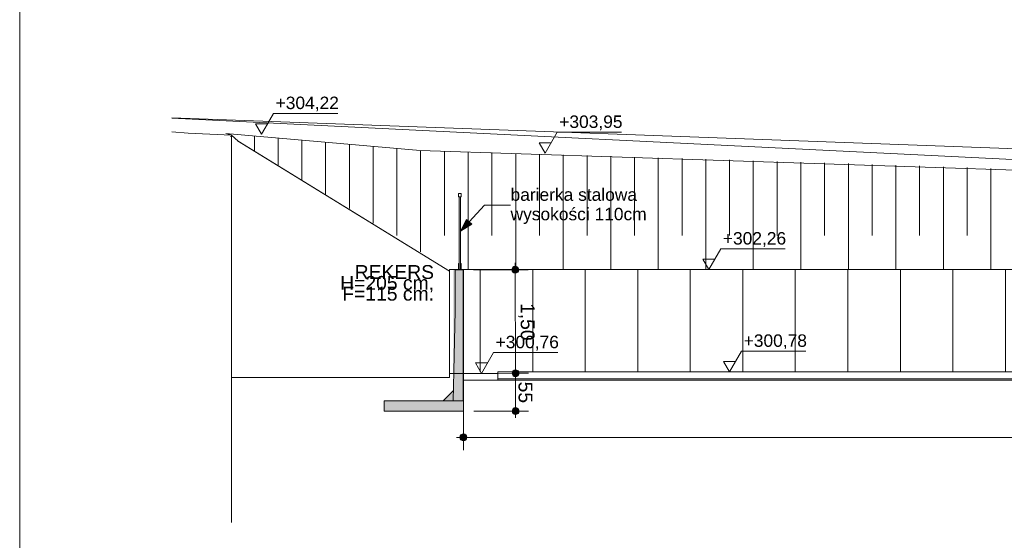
# Model space of a CAD drawing. Extents: x 250 to 10950, y 49 to 2920.
# Tile 2 of 23: x 250 to 1675, y 1414 to 2167. Entities that reach past the tile are written whole.
import ezdxf
from ezdxf.xclip import XClip

# ---------------------------------------------------------------- set-up
doc = ezdxf.new("R2010")
doc.units = 0
doc.header["$MEASUREMENT"] = 0
doc.header["$XCLIPFRAME"] = 0
doc.linetypes.add('Wipeout_Contour', pattern=[10000, 0, -10000])
for name, color, linetype in [('FORMA - Arch 01 - 820-G Rysunki Obrazki', 7, 'Continuous'), ('M02_Przekrój terenowy_6_0', 7, 'Continuous'), ('M02_Przekrój terenowy_6_01FORMA - PZT - Inne obiekty', 7, 'Continuous'), ('M02_Przekrój terenowy_6_09FORMA  - nawierzchnie MODEL', 7, 'Continuous'), ('M02_Przekrój terenowy_6__UKŁAD LODÓWEK I REGAŁÓW', 7, 'Continuous'), ('M02_Przekrój terenowy_6_FORMA - Arch 01 - PZT-3 Ukształtowanie terenu', 7, 'Continuous')]:
    doc.layers.add(name, color=color, linetype=linetype)
doc.styles.add('STYL_AUTOMATYCZNY_10', font='arial.ttf')
doc.styles.add('STYL_AUTOMATYCZNY_2', font='arial.ttf')

# ---------------------------------------------------------------- blocks, each defined once
blk = doc.blocks.new('*X18')
at = {"layer": 'M02_Przekrój terenowy_6_FORMA - Arch 01 - PZT-3 Ukształtowanie terenu', "color": 112, "linetype": 'Continuous', "lineweight": 13, "ltscale": 0.1, "true_color": 0x00bb5e}
for p, q in [((555.2, 1998), (555.2, 1998.1)), ((589.6, 1977.1), (589.6, 1998.1)), ((624, 1956.2), (624, 1995.6)), ((658.4, 1935.3), (658.4, 1992.6)), ((692.8, 1914.4), (692.8, 1989.6)), ((727.2, 1893.5), (727.2, 1986.6)), ((761.5, 1872.6), (761.5, 1983.6)), ((795.9, 1854.4), (795.9, 1980.6)), ((830.3, 1830.8), (830.3, 1977.7)), ((864.7, 1854.4), (864.7, 1976.6)), ((899.1, 1805.2), (899.1, 1975.6)), ((933.5, 1854.4), (933.5, 1974.5)), ((967.9, 1805.2), (967.9, 1973.4)), ((1002.3, 1854.4), (1002.3, 1972.4)), ((1036.7, 1805.2), (1036.7, 1971.3)), ((1071.1, 1854.4), (1071.1, 1970.3)), ((1105.4, 1805.2), (1105.4, 1969.2)), ((1139.8, 1854.4), (1139.8, 1968.1)), ((1174.2, 1805.2), (1174.2, 1967.1)), ((1208.6, 1854.4), (1208.6, 1966)), ((1243, 1805.2), (1243, 1965)), ((1277.4, 1854.4), (1277.4, 1963.9)), ((1311.8, 1805.2), (1311.8, 1962.8)), ((1346.2, 1854.4), (1346.2, 1961.8)), ((1380.6, 1805.2), (1380.6, 1960.7)), ((1415, 1854.4), (1415, 1959.7)), ((1449.3, 1805.2), (1449.3, 1958.6)), ((1483.7, 1854.4), (1483.7, 1957.5)), ((1518.1, 1805.2), (1518.1, 1956.4)), ((1552.5, 1854.4), (1552.5, 1955.2)), ((1586.9, 1805.2), (1586.9, 1954.1)), ((1621.3, 1854.4), (1621.3, 1952.9)), ((1655.7, 1805.2), (1655.7, 1951.7))]:
    blk.add_line(p, q, dxfattribs=at)
blk = doc.blocks.new('Rysunek_7_6', base_point=(-24687366.2, 1659.2))
at = {"layer": 'M02_Przekrój terenowy_6_0', "color": 7, "linetype": 'Continuous', "lineweight": 13, "char_height": 20, "attachment_point": 9, "style": 'STYL_AUTOMATYCZNY_2'}
for s, insert in [('\\A1;{\\pqr;\\fArial|b0|i0|c238|p0;\\W1.000000;H=205 cm,  }', (849.7, 1772.3)), ('\\A1;{\\pqr;\\fArial|b0|i0|c238|p0;\\W1.000000;F=115 cm.}', (849.6, 1760.1))]:
    blk.add_mtext(s, dxfattribs=dict(at, insert=insert))
at = {"color": 254, "linetype": 'Wipeout_Contour', "lineweight": 0, "ltscale": 18239.681327}
blk.add_wipeout([(829.5, 1649.2), (829.5, 1439.2), (3274.9, 1439.2), (3274.9, 1645.2), (892.2, 1645.2), (892.2, 1655.2), (872.2, 1655.2), (872.2, 1649.2)], dxfattribs=at).dxf.layer = 'M02_Przekrój terenowy_6_0'
at = {"color": 254, "linetype": 'Wipeout_Contour', "lineweight": 0, "ltscale": 10371.05116}
blk.add_wipeout([(829.5, 1977.7), (548.4, 2002.1), (556.4, 1999.8), (565.4, 1991.7), (872.2, 1803.2)], dxfattribs=at).dxf.layer = 'M02_Przekrój terenowy_6_09FORMA  - nawierzchnie MODEL'
at = {"layer": 'M02_Przekrój terenowy_6_0', "linetype": 'Continuous', "lineweight": 0, "true_color": 0x000000}
for points in [[(962.8, 1600.6), (963.2, 1598.7), (964.3, 1597.1), (965.9, 1596), (967.8, 1595.6), (969.7, 1596), (971.3, 1597.1), (972.4, 1598.7), (972.8, 1600.6), (972.4, 1602.5), (971.3, 1604.1), (969.7, 1605.2), (967.8, 1605.6), (965.9, 1605.2), (964.3, 1604.1), (963.2, 1602.5)], [(887.2, 1562.6), (887.6, 1560.7), (888.7, 1559.1), (890.3, 1558), (892.2, 1557.6), (894.2, 1558), (895.8, 1559.1), (896.9, 1560.7), (897.2, 1562.6), (896.9, 1564.5), (895.8, 1566.2), (894.2, 1567.2), (892.2, 1567.6), (890.3, 1567.2), (888.7, 1566.2), (887.6, 1564.5)]]:
    blk.add_hatch(color=18, dxfattribs=at).paths.add_polyline_path(points)
at = {"layer": 'M02_Przekrój terenowy_6_0', "color": 7, "linetype": 'Continuous', "lineweight": 13, "ltscale": 0.1}
for p, q in [((877.5, 1615.4), (880.5, 1745.4)), ((892.2, 1567.6), (892.2, 1640.2)), ((862.8, 1615.5), (877.8, 1630.5)), ((881, 1600.4), (892.5, 1600.4)), ((962.8, 1600.6), (907.5, 1600.4)), ((986.6, 1600.6), (972.8, 1600.6)), ((967.8, 1590.6), (967.8, 1595.6)), ((882.2, 1562.6), (887.2, 1562.6)), ((892.2, 1543.9), (892.2, 1557.6)), ((897.2, 1562.6), (4071, 1562.6))]:
    blk.add_line(p, q, dxfattribs=at)
for centre in [(967.8, 1600.6), (892.2, 1562.6)]:
    blk.add_circle(centre, 5, dxfattribs=at)
at = {"layer": 'M02_Przekrój terenowy_6_09FORMA  - nawierzchnie MODEL', "color": 7, "linetype": 'Continuous', "lineweight": 18, "ltscale": 0.1}
blk.add_line((872.2, 1655.2), (872.2, 1649.2), dxfattribs=at)
at = {"color": 254, "linetype": 'Wipeout_Contour', "lineweight": 0, "ltscale": 8261.351089}
blk.add_wipeout([(548.4, 2002.2), (470.2, 2010.1), (470.2, 2004.7), (493.6, 2002.5)], dxfattribs=at).dxf.layer = 'M02_Przekrój terenowy_6_0'
at = {"color": 254, "linetype": 'Wipeout_Contour', "lineweight": 0, "ltscale": 6790.577975}
blk.add_wipeout([(556.4, 1649.2), (556.4, 1439.2), (829.5, 1439.2), (829.5, 1649.2)], dxfattribs=at).dxf.layer = 'M02_Przekrój terenowy_6_0'
at = {"color": 254, "linetype": 'Wipeout_Contour', "lineweight": 0, "ltscale": 11964.336747}
blk.add_wipeout([(829.5, 1977.7), (872.2, 1803.2), (872.2, 1805.2), (923.8, 1805.2), (3274.9, 1896.4)], dxfattribs=at).dxf.layer = 'M02_Przekrój terenowy_6_09FORMA  - nawierzchnie MODEL'
at = {"layer": 'M02_Przekrój terenowy_6_0', "color": 7, "linetype": 'Continuous', "lineweight": 13, "ltscale": 0.1}
for p, q in [((887.9, 1860.7), (904.2, 1871)), ((884.9, 1814.2), (884.9, 1804.9)), ((885.9, 1814.2), (884.9, 1814.2)), ((889, 1814.2), (887.9, 1814.2)), ((880.5, 1804.9), (881, 1805.4)), ((880.5, 1804.9), (880.5, 1745.4)), ((777.5, 1600.4), (777.5, 1615.4)), ((777.5, 1615.4), (892.5, 1615.4)), ((881, 1600.4), (777.5, 1600.4))]:
    blk.add_line(p, q, dxfattribs=at)
at = {"layer": 'M02_Przekrój terenowy_6_09FORMA  - nawierzchnie MODEL', "color": 7, "linetype": 'Continuous', "lineweight": 18, "ltscale": 0.1}
blk.add_line((872.2, 1649.2), (556.4, 1649.2), dxfattribs=at)
at = {"color": 254, "linetype": 'Wipeout_Contour', "lineweight": 0, "ltscale": 6211.094077}
blk.add_wipeout([(548.4, 2002.2), (470.2, 2016.6), (470.2, 2010.1)], dxfattribs=at).dxf.layer = 'M02_Przekrój terenowy_6_0'
at = {"color": 254, "linetype": 'Wipeout_Contour', "lineweight": 0, "ltscale": 8146.348779}
blk.add_wipeout([(872.2, 1803.2), (565.4, 1991.7), (566.1, 1991), (872.2, 1803.1)], dxfattribs=at).dxf.layer = 'M02_Przekrój terenowy_6_09FORMA  - nawierzchnie MODEL'
at = {"color": 254, "linetype": 'Wipeout_Contour', "lineweight": 0, "ltscale": 9550.845738}
blk.add_wipeout([(923.8, 1805.2), (3274.9, 1805.2), (3274.9, 1896.4)], dxfattribs=at).dxf.layer = 'M02_Przekrój terenowy_6_09FORMA  - nawierzchnie MODEL'
at = {"layer": 'M02_Przekrój terenowy_6_01FORMA - PZT - Inne obiekty', "color": 1, "linetype": 'Continuous', "lineweight": 13, "ltscale": 0.1}
blk.add_line((872.2, 1805.2), (872.2, 1803.1), dxfattribs=at)
at = {"layer": 'M02_Przekrój terenowy_6_09FORMA  - nawierzchnie MODEL', "color": 7, "linetype": 'Continuous', "lineweight": 18, "ltscale": 0.1}
blk.add_line((872.2, 1803.1), (872.2, 1655.2), dxfattribs=at)
at = {"layer": 'M02_Przekrój terenowy_6__UKŁAD LODÓWEK I REGAŁÓW', "color": 9, "linetype": 'Continuous', "lineweight": 13, "ltscale": 0.1}
for p, q in [((1264.7, 1835.2), (1357.7, 1835.2)), ((1238.6, 1820.2), (1256, 1820.2))]:
    blk.add_line(p, q, dxfattribs=at)
at = {"layer": 'M02_Przekrój terenowy_6_0', "color": 7, "linetype": 'Continuous', "lineweight": 13, "insert": (849.7, 1791.5), "char_height": 20, "attachment_point": 9, "style": 'STYL_AUTOMATYCZNY_2'}
blk.add_mtext('\\A1;{\\pqr;\\fArial|b0|i0|c238|p0;\\W1.000000;REKERS}', dxfattribs=at)
at = {"layer": 'M02_Przekrój terenowy_6__UKŁAD LODÓWEK I REGAŁÓW', "color": 6, "linetype": 'Continuous', "lineweight": 25, "insert": (1267.7, 1838.2), "char_height": 18, "width": 89.92, "attachment_point": 7, "style": 'STYL_AUTOMATYCZNY_2'}
blk.add_mtext('\\A1;{\\pql;\\fArial|b0|i0|c238|p0;\\W1.000000;+302,26}', dxfattribs=at)
at = {"color": 254, "linetype": 'Wipeout_Contour', "lineweight": 0, "ltscale": 11522.973152}
blk.add_wipeout([(2390.7, 1925.8), (470.2, 2020.7), (470.2, 2018.7), (829.5, 1977.7), (872.2, 1976.3)], dxfattribs=at).dxf.layer = 'M02_Przekrój terenowy_6_0'
at = {"color": 254, "linetype": 'Wipeout_Contour', "lineweight": 0, "ltscale": 23312.786465}
blk.add_wipeout([(892.2, 1805.2), (892.2, 1655.2), (942.2, 1655.2), (942.2, 1657.2), (2942.2, 1657.2), (2942.2, 1655.2), (4076, 1655.2), (4076, 1805.2)], dxfattribs=at).dxf.layer = 'M02_Przekrój terenowy_6_01FORMA - PZT - Inne obiekty'
at = {"layer": 'M02_Przekrój terenowy_6_0', "linetype": 'Continuous', "lineweight": 0, "true_color": 0x000000}
for points in [[(962.3, 1805.1), (962.7, 1803.2), (963.8, 1801.5), (965.4, 1800.5), (967.3, 1800.1), (969.2, 1800.5), (970.8, 1801.5), (971.9, 1803.2), (972.3, 1805.1), (971.9, 1807), (970.8, 1808.6), (969.2, 1809.7), (967.3, 1810.1), (965.4, 1809.7), (963.8, 1808.6), (962.7, 1807)], [(892.2, 1600.4), (892.2, 1805.2), (877.8, 1805.2), (877.8, 1630.5), (862.8, 1615.5), (777.5, 1615.5), (777.5, 1600.4)]]:
    blk.add_hatch(color=18, dxfattribs=at).paths.add_polyline_path(points)
at = {"layer": 'M02_Przekrój terenowy_6_0', "color": 7, "linetype": 'Continuous', "lineweight": 13, "ltscale": 0.1}
for p, q in [((889, 1814.2), (889, 1804.9)), ((967.3, 1810.1), (967.3, 1815.1)), ((892, 1804.9), (880.5, 1804.9)), ((892, 1805.4), (881, 1805.4)), ((892.5, 1804.9), (892, 1805.4)), ((892.2, 1805.2), (892, 1804.9)), ((892, 1615.4), (892, 1804.9)), ((892.5, 1600.4), (892.5, 1804.9)), ((962.3, 1805.1), (907, 1804.9)), ((986.1, 1805.1), (972.3, 1805.1))]:
    blk.add_line(p, q, dxfattribs=at)
blk.add_circle((967.3, 1805.1), 5, dxfattribs=at)
at = {"layer": 'M02_Przekrój terenowy_6_01FORMA - PZT - Inne obiekty', "color": 1, "linetype": 'Continuous', "lineweight": 13, "ltscale": 0.1}
for p, q in [((892.2, 1805.2), (872.2, 1805.2)), ((892.2, 1805.2), (892.2, 1655.2)), ((892.2, 1805.2), (4076, 1805.2)), ((892.2, 1655.2), (872.2, 1655.2))]:
    blk.add_line(p, q, dxfattribs=at)
at = {"layer": 'M02_Przekrój terenowy_6_09FORMA  - nawierzchnie MODEL', "color": 7, "linetype": 'Continuous', "lineweight": 18, "ltscale": 0.1}
for q in [(892.2, 1645.2), (892.2, 1655.2)]:
    blk.add_line((892.2, 1655.2), q, dxfattribs=at)
at = {"layer": 'M02_Przekrój terenowy_6__UKŁAD LODÓWEK I REGAŁÓW', "color": 9, "linetype": 'Continuous', "lineweight": 13, "ltscale": 0.1}
for p, q in [((1247.3, 1805.2), (1264.7, 1835.2)), ((1247.3, 1805.2), (1238.6, 1820.2)), ((935.8, 1685.2), (1028.7, 1685.2)), ((1294.8, 1687.2), (1387.7, 1687.2)), ((918.4, 1655.2), (909.7, 1670.2)), ((909.7, 1670.2), (927.1, 1670.2)), ((1268.7, 1672.2), (1286.1, 1672.2))]:
    blk.add_line(p, q, dxfattribs=at)
at = {"layer": 'M02_Przekrój terenowy_6_0', "color": 7, "linetype": 'Continuous', "lineweight": 13, "insert": (971.4, 1756.9), "char_height": 20, "width": 53.384, "attachment_point": 7, "rotation": 270.1399, "style": 'STYL_AUTOMATYCZNY_10'}
blk.add_mtext('\\A1;{\\pql;\\fArial|b0|i0|c238|p0;\\W1.000000;1,50}', dxfattribs=at)
at = {"layer": 'M02_Przekrój terenowy_6__UKŁAD LODÓWEK I REGAŁÓW', "color": 6, "linetype": 'Continuous', "lineweight": 25, "char_height": 18, "width": 89.92, "attachment_point": 7, "style": 'STYL_AUTOMATYCZNY_2'}
for s, insert in [('\\A1;{\\pql;\\fArial|b0|i0|c238|p0;\\W1.000000;+300,76}', (938.8, 1688.2)), ('\\A1;{\\pql;\\fArial|b0|i0|c238|p0;\\W1.000000;+300,78}', (1297.8, 1690.2))]:
    blk.add_mtext(s, dxfattribs=dict(at, insert=insert))
at = {"color": 254, "linetype": 'Wipeout_Contour', "lineweight": 0, "ltscale": 8364.613459}
blk.add_wipeout([(829.5, 1977.7), (470.2, 2018.7), (470.2, 2016.6), (548.4, 2002.2)], dxfattribs=at).dxf.layer = 'M02_Przekrój terenowy_6_0'
at = {"color": 254, "linetype": 'Wipeout_Contour', "lineweight": 0, "ltscale": 23125.888888}
blk.add_wipeout([(942.2, 1655.2), (942.2, 1645.2), (5078.8, 1645.2), (5078.8, 1655.2), (2942.2, 1655.2), (2942.2, 1647.2), (942.2, 1647.2)], dxfattribs=at).dxf.layer = 'M02_Przekrój terenowy_6_09FORMA  - nawierzchnie MODEL'
at = {"layer": 'M02_Przekrój terenowy_6_0', "linetype": 'Continuous', "lineweight": 0, "true_color": 0x000000}
blk.add_hatch(color=18, dxfattribs=at).paths.add_polyline_path([(962.7, 1655.3), (963.1, 1653.4), (964.1, 1651.8), (965.8, 1650.7), (967.7, 1650.3), (969.6, 1650.7), (971.2, 1651.8), (972.3, 1653.4), (972.7, 1655.3), (972.3, 1657.3), (971.2, 1658.9), (969.6, 1660), (967.7, 1660.3), (965.8, 1660), (964.1, 1658.9), (963.1, 1657.3)])
at = {"layer": 'M02_Przekrój terenowy_6_FORMA - Arch 01 - PZT-3 Ukształtowanie terenu', "linetype": 'Continuous', "lineweight": 5}
h = blk.add_hatch(dxfattribs=at)
h.set_pattern_fill('Podłoga_z_desek_0006', color=252, style=0, pattern_type=2)
h.set_pattern_definition([(270, (1448.52, 1731.03), (76, 0), [])])
h.paths.add_polyline_path([(889, 1804.9), (889, 1657.2), (4076, 1657.2), (4076, 1804.9)])
at = {"layer": 'M02_Przekrój terenowy_6_0', "color": 7, "linetype": 'Continuous', "lineweight": 13, "ltscale": 0.1}
for p, q in [((967.7, 1660.3), (967.3, 1800.1)), ((962.7, 1655.3), (907.2, 1655.2)), ((986.4, 1655.4), (972.7, 1655.3)), ((967.8, 1605.6), (967.7, 1650.3))]:
    blk.add_line(p, q, dxfattribs=at)
blk.add_circle((967.7, 1655.3), 5, dxfattribs=at)
at = {"layer": 'M02_Przekrój terenowy_6_09FORMA  - nawierzchnie MODEL', "color": 7, "linetype": 'Continuous', "lineweight": 18, "ltscale": 0.1}
for p, q in [((942.2, 1655.2), (892.2, 1655.2)), ((942.2, 1657.2), (942.2, 1647.2)), ((2942.2, 1657.2), (942.2, 1657.2)), ((942.2, 1655.2), (942.2, 1645.2)), ((942.2, 1645.2), (892.2, 1645.2)), ((2942.2, 1647.2), (942.2, 1647.2))]:
    blk.add_line(p, q, dxfattribs=at)
at = {"layer": 'M02_Przekrój terenowy_6_09FORMA  - nawierzchnie MODEL', "color": 251, "linetype": 'Continuous', "lineweight": 13, "ltscale": 0.1, "true_color": 0x606060}
for p, q in [((942.2, 1655.2), (942.2, 1655.2)), ((942.2, 1645.2), (5078.8, 1645.2))]:
    blk.add_line(p, q, dxfattribs=at)
at = {"layer": 'M02_Przekrój terenowy_6__UKŁAD LODÓWEK I REGAŁÓW', "color": 9, "linetype": 'Continuous', "lineweight": 13, "ltscale": 0.1}
for p, q in [((918.4, 1655.2), (935.8, 1685.2)), ((1277.4, 1657.2), (1294.8, 1687.2)), ((1277.4, 1657.2), (1268.7, 1672.2))]:
    blk.add_line(p, q, dxfattribs=at)
at = {"layer": 'M02_Przekrój terenowy_6_0', "color": 7, "linetype": 'Continuous', "lineweight": 13, "insert": (971.7, 1643.2), "char_height": 20, "width": 30.509, "attachment_point": 7, "rotation": 270.1399, "style": 'STYL_AUTOMATYCZNY_10'}
blk.add_mtext('\\A1;{\\pql;\\fArial|b0|i0|c238|p0;\\W1.000000;55}', dxfattribs=at)
at = {"color": 254, "linetype": 'Wipeout_Contour', "lineweight": 0, "ltscale": 6214.352548}
blk.add_wipeout([(548.4, 2002.2), (493.6, 2002.5), (556.4, 1999.8)], dxfattribs=at).dxf.layer = 'M02_Przekrój terenowy_6_0'
at = {"color": 254, "linetype": 'Wipeout_Contour', "lineweight": 0, "ltscale": 10472.956371}
blk.add_wipeout([(2623.6, 1918.1), (470.2, 2024.5), (470.2, 2020.7), (2390.7, 1925.8)], dxfattribs=at).dxf.layer = 'M02_Przekrój terenowy_6_0'
at = {"color": 254, "linetype": 'Wipeout_Contour', "lineweight": 0, "ltscale": 7583.74029}
blk.add_wipeout([(1796.4, 1976), (470.2, 2024.8), (2042.5, 1966)], dxfattribs=at).dxf.layer = 'M02_Przekrój terenowy_6_0'
at = {"color": 254, "linetype": 'Wipeout_Contour', "lineweight": 0, "ltscale": 7907.472549}
blk.add_wipeout([(2042.5, 1966), (470.2, 2024.8), (2267.1, 1956)], dxfattribs=at).dxf.layer = 'M02_Przekrój terenowy_6_0'
at = {"color": 254, "linetype": 'Wipeout_Contour', "lineweight": 0, "ltscale": 8219.012183}
blk.add_wipeout([(2267.1, 1956), (470.2, 2024.8), (2473.2, 1945.2)], dxfattribs=at).dxf.layer = 'M02_Przekrój terenowy_6_0'
at = {"color": 254, "linetype": 'Wipeout_Contour', "lineweight": 0, "ltscale": 22181.605792}
blk.add_wipeout([(470.2, 2024.7), (470.2, 2024.5), (2623.6, 1918.1), (3274.9, 1896.4), (3275.1, 1896.4), (3597, 1883.2), (2473.2, 1945.2)], dxfattribs=at).dxf.layer = 'M02_Przekrój terenowy_6_0'
at = {"layer": 'M02_Przekrój terenowy_6_0', "linetype": 'Continuous', "lineweight": 0, "true_color": 0x000000}
blk.add_hatch(color=18, dxfattribs=at).paths.add_polyline_path([(887.9, 1860.7), (904.2, 1871), (896.9, 1877.8)])
at = {"layer": 'M02_Przekrój terenowy_6_0', "color": 7, "linetype": 'Continuous', "lineweight": 15, "ltscale": 0.1}
for p, q in [((470.2, 2024.8), (1796.4, 1976)), ((470.2, 2024.5), (2623.6, 1918.1)), ((548.4, 2002.2), (829.5, 1977.7)), ((548.4, 2002.2), (556.4, 1999.8)), ((829.5, 1977.7), (3274.9, 1896.4))]:
    blk.add_line(p, q, dxfattribs=at)
at = {"layer": 'M02_Przekrój terenowy_6_0', "color": 7, "linetype": 'Continuous', "lineweight": 13, "ltscale": 0.1}
for p, q in [((556.4, 1999.8), (556.4, 1439.2)), ((889, 1915.4), (884.9, 1915.4)), ((884.9, 1910.4), (884.9, 1915.4)), ((889, 1910.4), (884.9, 1910.4)), ((885.9, 1804.9), (885.9, 1910.4)), ((887.9, 1804.9), (887.9, 1910.4)), ((889, 1910.4), (889, 1915.4)), ((900.5, 1874.4), (922.8, 1898.6)), ((922.8, 1898.6), (960.4, 1898.6)), ((887.9, 1860.7), (896.9, 1877.8)), ((896.9, 1877.8), (904.2, 1871))]:
    blk.add_line(p, q, dxfattribs=at)
at = {"layer": 'M02_Przekrój terenowy_6_0', "color": 7, "linetype": 'Continuous', "lineweight": 13, "ltscale": 0.1, "flags": 128}
blk.add_lwpolyline([(470.2, 2004.7), (493.6, 2002.5), (556.4, 1999.8)], dxfattribs=at)
at = {"layer": 'M02_Przekrój terenowy_6_09FORMA  - nawierzchnie MODEL', "color": 251, "linetype": 'Continuous', "lineweight": 13, "ltscale": 0.1, "true_color": 0x606060}
for p, q in [((556.4, 1999.8), (548.4, 2002.2)), ((829.5, 1977.7), (548.4, 2002.1)), ((872.2, 1803.2), (565.4, 1991.7)), ((3274.9, 1896.4), (829.5, 1977.7))]:
    blk.add_line(p, q, dxfattribs=at)
at = {"layer": 'M02_Przekrój terenowy_6_09FORMA  - nawierzchnie MODEL', "color": 7, "linetype": 'Continuous', "lineweight": 18, "ltscale": 0.1}
blk.add_line((556.4, 1999.8), (556.4, 1649.2), dxfattribs=at)
at = {"layer": 'M02_Przekrój terenowy_6_09FORMA  - nawierzchnie MODEL', "color": 7, "linetype": 'Continuous', "lineweight": 18, "ltscale": 0.1, "flags": 128}
blk.add_lwpolyline([(556.4, 1999.8), (566.1, 1991), (872.2, 1803.1)], dxfattribs=at)
at = {"layer": 'M02_Przekrój terenowy_6__UKŁAD LODÓWEK I REGAŁÓW', "color": 9, "linetype": 'Continuous', "lineweight": 13, "ltscale": 0.1}
for p, q in [((600, 2001.2), (617.4, 2031.2)), ((617.4, 2031.2), (710.4, 2031.2)), ((600, 2001.2), (591.3, 2016.2)), ((591.3, 2016.2), (608.7, 2016.2)), ((1010.5, 1973.9), (1027.9, 2003.9)), ((1027.9, 2003.9), (1120.8, 2003.9)), ((1010.5, 1973.9), (1001.8, 1988.9)), ((1001.8, 1988.9), (1019.2, 1988.9))]:
    blk.add_line(p, q, dxfattribs=at)
at = {"layer": 'M02_Przekrój terenowy_6_0', "color": 7, "linetype": 'Continuous', "lineweight": 13, "ltscale": 0.1}
blk.add_blockref('*X18', (0, 0), dxfattribs=at)
at = {"layer": 'M02_Przekrój terenowy_6_0', "color": 7, "linetype": 'Continuous', "lineweight": 13, "insert": (960.4, 1897), "char_height": 18, "width": 254.39, "attachment_point": 4, "line_spacing_factor": 0.937578, "style": 'STYL_AUTOMATYCZNY_10'}
blk.add_mtext('\\A1;{\\pql;\\fArial|b0|i0|c238|p0;\\W1.000000;barierka stalowa \\fArial|b0|i0|c238|p0;\\W1.000000;wysokości 110cm}', dxfattribs=at)
at = {"layer": 'M02_Przekrój terenowy_6__UKŁAD LODÓWEK I REGAŁÓW', "color": 6, "linetype": 'Continuous', "lineweight": 25, "char_height": 18, "width": 89.92, "attachment_point": 7, "style": 'STYL_AUTOMATYCZNY_2'}
for s, insert in [('\\A1;{\\pql;\\fArial|b0|i0|c238|p0;\\W1.000000;+304,22}', (620.4, 2034.2)), ('\\A1;{\\pql;\\fArial|b0|i0|c238|p0;\\W1.000000;+303,95}', (1030.9, 2006.9))]:
    blk.add_mtext(s, dxfattribs=dict(at, insert=insert))

msp = doc.modelspace()

# ---------------------------------------------------------------- linework, layer by layer
at = {"color": 7, "linetype": 'Continuous', "lineweight": 13, "ltscale": 0.1}
msp.add_line((250, 50), (250, 2920), dxfattribs=at)

# ---------------------------------------------------------------- block references
at = {"layer": 'FORMA - Arch 01 - 820-G Rysunki Obrazki', "color": 7, "linetype": 'Continuous', "lineweight": 13, "ltscale": 0.1}
ref = msp.add_blockref('Rysunek_7_6', (-24687366.2, 1659.2), dxfattribs=at)
XClip(ref).set_block_clipping_path([(470.2054704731, 1439.2297221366), (5268.6699270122, 2143.9048447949)])

doc.saveas('drawing.dxf')
